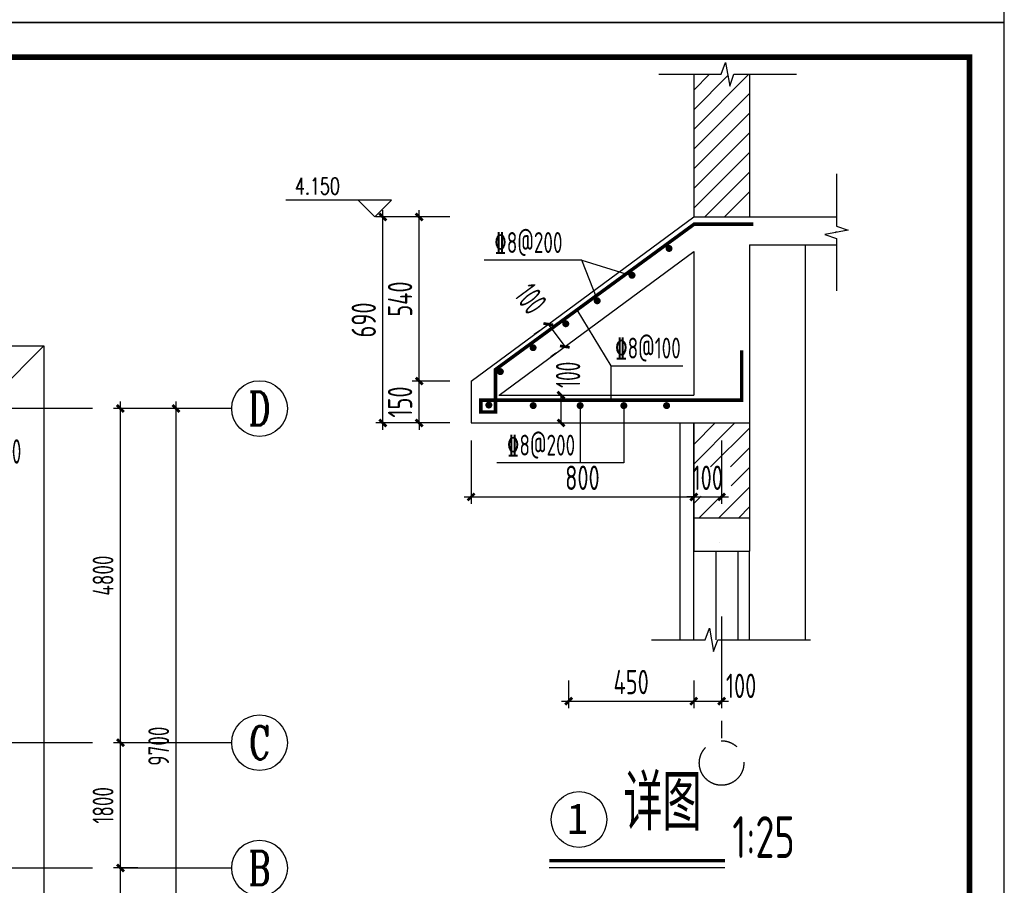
# Model space of a CAD drawing. Extents: x 4550910 to 19796140, y 148416 to 4611575.
# Tile 18 of 49: x 9715536 to 9729688, y 2088138 to 2100572. Entities that reach past the tile are written whole.
import ezdxf
from ezdxf.enums import TextEntityAlignment as Align

# ---------------------------------------------------------------- set-up
doc = ezdxf.new("R2010")
doc.units = 0
doc.header["$LTSCALE"] = 1000
doc.linetypes.add('CENTER', pattern=[2, 1.25, -0.25, 0.25, -0.25])
doc.layers.get('0').update_dxf_attribs({"linetype": 'CONTINUOUS'})
doc.layers.get('Defpoints').update_dxf_attribs({"linetype": 'CONTINUOUS'})
for name, color, linetype in [('AXIS', 8, 'CENTER'), ('AXIS_DIM', 3, 'CONTINUOUS'), ('AXIS_NUM', 7, 'CONTINUOUS'), ('DIM', 3, 'CONTINUOUS'), ('DIM_ELEV', 3, 'CONTINUOUS'), ('DIM_SYMB', 3, 'CONTINUOUS'), ('NUM', 7, 'CONTINUOUS'), ('PUB_DIM', 94, 'CONTINUOUS'), ('PUB_TEXT', 7, 'CONTINUOUS'), ('REIN', 1, 'CONTINUOUS'), ('TEXT', 7, 'CONTINUOUS'), ('THICK', 6, 'CONTINUOUS'), ('THIN', 7, 'CONTINUOUS'), ('WALL', 2, 'CONTINUOUS'), ('WINDOW', 4, 'CONTINUOUS'), ('剖面', 8, 'CONTINUOUS'), ('图框', 7, 'CONTINUOUS'), ('木格栅', 34, 'CONTINUOUS'), ('楼板负筋钢筋', 1, 'CONTINUOUS'), ('轴线标注', 3, 'CONTINUOUS')]:
    doc.layers.add(name, color=color, linetype=linetype)
doc.layers.add('意见', color=6, linetype='CONTINUOUS', plot=False)
doc.styles.add('_TCH_DIM', font='SIMPLEX', dxfattribs={"bigfont": 'GBCBIG'})
doc.styles.add('DIM_FONT', font='tssdeng2.shx', dxfattribs={"width": 0.6, "bigfont": 'hztxt.shx'})
doc.styles.add('TSSD_Axis', font='Complex.shx', dxfattribs={"width": 0.7, "bigfont": 'hztxt.shx'})
doc.styles.add('TSSD_Dimension', font='Tssdeng.shx', dxfattribs={"width": 0.7, "bigfont": 'hztxt.shx'})
doc.styles.add('TSSD_Norm', font='Tssdeng.shx', dxfattribs={"bigfont": 'hztxt.shx'})
doc.styles.add('TSSD_Rein', font='Tssdeng.shx', dxfattribs={"width": 0.7, "bigfont": 'hztxt.shx'})
doc.dimstyles.new('_TCH_ARCH&&100', dxfattribs={"dimtxt": 350, "dimasz": 100, "dimexe": 250, "dimexo": 300, "dimgap": 100, "dimtad": 1, "dimdec": 0, "dimzin": 0, "dimdsep": 46, "dimtxsty": 'DIM_FONT', "dimblk": 'ARCHTICK', "dimcen": 0.09, "dimclrt": 7, "dimazin": 2, "dimtfac": 1, "dimtdec": 0, "dimtix": 1, "dimtmove": 2, "dimatfit": 3, "dimfxl": 0, "dimtolj": 1, "dimtzin": 0, "dimarcsym": 0})
doc.dimstyles.new('TSSD_100_100', dxfattribs={"dimtxt": 300, "dimasz": 100, "dimexe": 100, "dimexo": 250, "dimgap": 100, "dimtad": 1, "dimdec": 0, "dimzin": 0, "dimdsep": 46, "dimtxsty": 'TSSD_Dimension', "dimblk": 'ARCHTICK', "dimcen": 0, "dimdle": 100, "dimclrt": 7, "dimadec": 0, "dimazin": 0, "dimtfac": 1, "dimtdec": 0, "dimtix": 1, "dimtmove": 2, "dimatfit": 3, "dimfxl": 0, "dimtolj": 1, "dimtzin": 0, "dimarcsym": 0})
doc.dimstyles.new('TSSD_25_100', dxfattribs={"dimtxt": 350, "dimasz": 100, "dimexe": 100, "dimexo": 250, "dimgap": 100, "dimtad": 1, "dimdec": 0, "dimlfac": 0.25, "dimzin": 0, "dimdsep": 46, "dimtxsty": 'TSSD_Dimension', "dimblk": 'ARCHTICK', "dimblk1": 'ARCHTICK', "dimblk2": 'ARCHTICK', "dimcen": 0, "dimdle": 100, "dimclrt": 7, "dimadec": 0, "dimazin": 0, "dimtfac": 1, "dimtdec": 0, "dimtix": 1, "dimtmove": 2, "dimatfit": 3, "dimfxl": 0, "dimtolj": 1, "dimtzin": 0, "dimarcsym": 0})

# ---------------------------------------------------------------- blocks, each defined once
blk = doc.blocks.new('_ArchTick')
at = {"color": 0, "linetype": 'ByBlock', "const_width": 0.4}
blk.add_lwpolyline([(-0.5, -0.5), (0.5, 0.5)], dxfattribs=at)
blk = doc.blocks.new('*D310')
at = {"layer": 'AXIS_DIM', "color": 0, "lineweight": -2, "transparency": 16777216}
for p, q in [((9716984, 2085187), (9716984, 2088487)), ((9717234, 2088387), (9716884, 2088387)), ((9717234, 2085287), (9716884, 2085287))]:
    blk.add_line(p, q, dxfattribs=at)
at = {"layer": 'Defpoints', "color": 0, "transparency": 16777216}
for p in [(9716984, 2088387), (9717484, 2088387), (9717484, 2085287)]:
    blk.add_point(p, dxfattribs=at)
at = {"layer": 'AXIS_DIM', "color": 0, "lineweight": -2, "transparency": 16777216, "xscale": 100, "yscale": 100, "zscale": 100}
for p, rotation in [((9716984, 2088387), 90), ((9716984, 2085287), 270)]:
    blk.add_blockref('_ArchTick', p, dxfattribs=dict(at, rotation=rotation))
at = {"layer": 'AXIS_DIM', "color": 7, "transparency": 16777216, "insert": (9716734, 2086837), "char_height": 300, "attachment_point": 5, "rotation": 90, "style": 'TSSD_Dimension'}
blk.add_mtext('\\A1;3100', dxfattribs=at)
blk = doc.blocks.new('*D311')
at = {"layer": 'AXIS_DIM', "color": 0, "lineweight": -2, "transparency": 16777216}
for p, q in [((9717234, 2090187), (9716884, 2090187)), ((9716984, 2088287), (9716984, 2090287)), ((9717234, 2088387), (9716884, 2088387))]:
    blk.add_line(p, q, dxfattribs=at)
at = {"layer": 'Defpoints', "color": 0, "transparency": 16777216}
for p in [(9716984, 2090187), (9717484, 2090187), (9717484, 2088387)]:
    blk.add_point(p, dxfattribs=at)
at = {"layer": 'AXIS_DIM', "color": 0, "lineweight": -2, "transparency": 16777216, "xscale": 100, "yscale": 100, "zscale": 100}
for p, rotation in [((9716984, 2090187), 90), ((9716984, 2088387), 270)]:
    blk.add_blockref('_ArchTick', p, dxfattribs=dict(at, rotation=rotation))
at = {"layer": 'AXIS_DIM', "color": 7, "transparency": 16777216, "insert": (9716734, 2089287), "char_height": 300, "attachment_point": 5, "rotation": 90, "style": 'TSSD_Dimension'}
blk.add_mtext('\\A1;1800', dxfattribs=at)
blk = doc.blocks.new('*D312')
at = {"layer": 'AXIS_DIM', "color": 0, "lineweight": -2, "transparency": 16777216}
for p, q in [((9717234, 2094987), (9716884, 2094987)), ((9716984, 2090087), (9716984, 2095087)), ((9717234, 2090187), (9716884, 2090187))]:
    blk.add_line(p, q, dxfattribs=at)
at = {"layer": 'Defpoints', "color": 0, "transparency": 16777216}
for p in [(9716984, 2094987), (9717484, 2094987), (9717484, 2090187)]:
    blk.add_point(p, dxfattribs=at)
at = {"layer": 'AXIS_DIM', "color": 0, "lineweight": -2, "transparency": 16777216, "xscale": 100, "yscale": 100, "zscale": 100}
for p, rotation in [((9716984, 2094987), 90), ((9716984, 2090187), 270)]:
    blk.add_blockref('_ArchTick', p, dxfattribs=dict(at, rotation=rotation))
at = {"layer": 'AXIS_DIM', "color": 7, "transparency": 16777216, "insert": (9716734, 2092587), "char_height": 300, "attachment_point": 5, "rotation": 90, "style": 'TSSD_Dimension'}
blk.add_mtext('\\A1;4800', dxfattribs=at)
blk = doc.blocks.new('*D313')
at = {"layer": 'AXIS_DIM', "color": 0, "lineweight": -2, "transparency": 16777216}
for p, q in [((9718034, 2094987), (9717684, 2094987)), ((9717784, 2085187), (9717784, 2095087)), ((9718034, 2085287), (9717684, 2085287))]:
    blk.add_line(p, q, dxfattribs=at)
at = {"layer": 'Defpoints', "color": 0, "transparency": 16777216}
for p in [(9717784, 2094987), (9718284, 2094987), (9718284, 2085287)]:
    blk.add_point(p, dxfattribs=at)
at = {"layer": 'AXIS_DIM', "color": 0, "lineweight": -2, "transparency": 16777216, "xscale": 100, "yscale": 100, "zscale": 100}
for p, rotation in [((9717784, 2094987), 90), ((9717784, 2085287), 270)]:
    blk.add_blockref('_ArchTick', p, dxfattribs=dict(at, rotation=rotation))
at = {"layer": 'AXIS_DIM', "color": 7, "transparency": 16777216, "insert": (9717534, 2090137), "char_height": 300, "attachment_point": 5, "rotation": 90, "style": 'TSSD_Dimension'}
blk.add_mtext('\\A1;9700', dxfattribs=at)
blk = doc.blocks.new('ts_axno')
at = {"color": 0, "linetype": 'ByBlock', "lineweight": -2}
blk.add_circle((0, 0), 0.5, dxfattribs=at)
at = {"color": 0, "linetype": 'ByBlock', "lineweight": -2, "style": 'TSSD_Axis', "width": 0.7}
blk.add_attdef('A', text='', height=0.6, dxfattribs=at).set_placement((0, 0), align=Align.MIDDLE_CENTER)
blk = doc.blocks.new('*D356')
at = {"layer": 'Defpoints', "color": 0, "transparency": 16777216}
for p in [(9720756, 2097738), (9721447, 2097738), (9721447, 2094779)]:
    blk.add_point(p, dxfattribs=at)
at = {"layer": 'DIM', "color": 0, "lineweight": -2, "transparency": 16777216}
for p, q in [((9720756, 2094679), (9720756, 2097838)), ((9721197, 2097738), (9720656, 2097738)), ((9721197, 2094779), (9720656, 2094779))]:
    blk.add_line(p, q, dxfattribs=at)
at = {"layer": 'DIM', "color": 0, "lineweight": -2, "transparency": 16777216, "xscale": 100, "yscale": 100, "zscale": 100}
for p, rotation in [((9720756, 2097738), 90), ((9720756, 2094779), 270)]:
    blk.add_blockref('_ArchTick', p, dxfattribs=dict(at, rotation=rotation))
at = {"layer": 'DIM', "color": 7, "transparency": 16777216, "insert": (9720481, 2096259), "char_height": 350, "attachment_point": 5, "rotation": 90, "style": 'TSSD_Dimension'}
blk.add_mtext('\\A1;690', dxfattribs=at)
blk = doc.blocks.new('*D357')
at = {"layer": 'Defpoints', "color": 0, "transparency": 16777216}
for p in [(9721278, 2095380), (9721969, 2095380), (9721969, 2094779)]:
    blk.add_point(p, dxfattribs=at)
at = {"layer": 'DIM', "color": 0, "lineweight": -2, "transparency": 16777216}
for p, q in [((9721278, 2095380), (9721278, 2095480)), ((9721719, 2095380), (9721178, 2095380)), ((9721278, 2094779), (9721278, 2095380)), ((9721719, 2094779), (9721178, 2094779)), ((9721278, 2094779), (9721278, 2094679))]:
    blk.add_line(p, q, dxfattribs=at)
at = {"layer": 'DIM', "color": 0, "lineweight": -2, "transparency": 16777216, "xscale": 100, "yscale": 100, "zscale": 100}
for p, rotation in [((9721278, 2095380), 270), ((9721278, 2094779), 90)]:
    blk.add_blockref('_ArchTick', p, dxfattribs=dict(at, rotation=rotation))
at = {"layer": 'DIM', "color": 7, "transparency": 16777216, "insert": (9721003, 2095080), "char_height": 350, "attachment_point": 5, "rotation": 90, "style": 'TSSD_Dimension'}
blk.add_mtext('\\A1;150', dxfattribs=at)
blk = doc.blocks.new('*D358')
at = {"layer": 'Defpoints', "color": 0, "transparency": 16777216}
for p in [(9721278, 2097738), (9721969, 2097738), (9721969, 2095380)]:
    blk.add_point(p, dxfattribs=at)
at = {"layer": 'DIM', "color": 0, "lineweight": -2, "transparency": 16777216}
for p, q in [((9721278, 2095280), (9721278, 2097838)), ((9721719, 2097738), (9721178, 2097738)), ((9721719, 2095380), (9721178, 2095380))]:
    blk.add_line(p, q, dxfattribs=at)
at = {"layer": 'DIM', "color": 0, "lineweight": -2, "transparency": 16777216, "xscale": 100, "yscale": 100, "zscale": 100}
for p, rotation in [((9721278, 2097738), 90), ((9721278, 2095380), 270)]:
    blk.add_blockref('_ArchTick', p, dxfattribs=dict(at, rotation=rotation))
at = {"layer": 'DIM', "color": 7, "transparency": 16777216, "insert": (9721003, 2096559), "char_height": 350, "attachment_point": 5, "rotation": 90, "style": 'TSSD_Dimension'}
blk.add_mtext('\\A1;540', dxfattribs=at)
blk = doc.blocks.new('*D359')
at = {"layer": 'Defpoints', "color": 0, "transparency": 16777216}
for p in [(9722024, 2094779), (9725225, 2094779), (9725225, 2093717)]:
    blk.add_point(p, dxfattribs=at)
at = {"layer": 'DIM', "color": 0, "lineweight": -2, "transparency": 16777216}
for p, q in [((9722024, 2094529), (9722024, 2093617)), ((9725225, 2094529), (9725225, 2093617)), ((9721924, 2093717), (9725325, 2093717))]:
    blk.add_line(p, q, dxfattribs=at)
at = {"layer": 'DIM', "color": 0, "lineweight": -2, "transparency": 16777216, "xscale": 100, "yscale": 100, "zscale": 100, "rotation": 180}
blk.add_blockref('_ArchTick', (9722024, 2093717), dxfattribs=at)
at = {"layer": 'DIM', "color": 0, "lineweight": -2, "transparency": 16777216, "xscale": 100, "yscale": 100, "zscale": 100}
blk.add_blockref('_ArchTick', (9725225, 2093717), dxfattribs=at)
at = {"layer": 'DIM', "color": 7, "transparency": 16777216, "insert": (9723624, 2093992), "char_height": 350, "attachment_point": 5, "style": 'TSSD_Dimension'}
blk.add_mtext('\\A1;800', dxfattribs=at)
blk = doc.blocks.new('*D360')
at = {"layer": 'Defpoints', "color": 0, "transparency": 16777216}
for p in [(9725225, 2094779), (9725625, 2094779), (9725625, 2093717)]:
    blk.add_point(p, dxfattribs=at)
at = {"layer": 'DIM', "color": 0, "lineweight": -2, "transparency": 16777216}
for p, q in [((9725225, 2094529), (9725225, 2093617)), ((9725625, 2094529), (9725625, 2093617)), ((9725225, 2093717), (9725125, 2093717)), ((9725225, 2093717), (9725625, 2093717)), ((9725625, 2093717), (9725725, 2093717))]:
    blk.add_line(p, q, dxfattribs=at)
at = {"layer": 'DIM', "color": 0, "lineweight": -2, "transparency": 16777216, "xscale": 100, "yscale": 100, "zscale": 100}
blk.add_blockref('_ArchTick', (9725225, 2093717), dxfattribs=at)
at = {"layer": 'DIM', "color": 0, "lineweight": -2, "transparency": 16777216, "xscale": 100, "yscale": 100, "zscale": 100, "rotation": 180}
blk.add_blockref('_ArchTick', (9725625, 2093717), dxfattribs=at)
at = {"layer": 'DIM', "color": 7, "transparency": 16777216, "insert": (9725425, 2093992), "char_height": 350, "attachment_point": 5, "style": 'TSSD_Dimension'}
blk.add_mtext('\\A1;100', dxfattribs=at)
blk = doc.blocks.new('*D361')
at = {"layer": 'Defpoints', "color": 0, "transparency": 16777216}
for p in [(9725225, 2091328), (9725625, 2091328), (9725625, 2090783)]:
    blk.add_point(p, dxfattribs=at)
at = {"layer": 'DIM', "color": 0, "lineweight": -2, "transparency": 16777216}
for p, q in [((9725225, 2091078), (9725225, 2090683)), ((9725625, 2091078), (9725625, 2090683)), ((9725125, 2090783), (9725725, 2090783))]:
    blk.add_line(p, q, dxfattribs=at)
at = {"layer": 'DIM', "color": 0, "lineweight": -2, "transparency": 16777216, "xscale": 100, "yscale": 100, "zscale": 100, "rotation": 180}
blk.add_blockref('_ArchTick', (9725225, 2090783), dxfattribs=at)
at = {"layer": 'DIM', "color": 0, "lineweight": -2, "transparency": 16777216, "xscale": 100, "yscale": 100, "zscale": 100}
blk.add_blockref('_ArchTick', (9725625, 2090783), dxfattribs=at)
at = {"layer": 'DIM', "color": 7, "transparency": 16777216, "insert": (9725905, 2091003), "char_height": 350, "attachment_point": 5, "style": 'TSSD_Dimension'}
blk.add_mtext('\\A1;100', dxfattribs=at)
blk = doc.blocks.new('*D362')
at = {"layer": 'Defpoints', "color": 0, "transparency": 16777216}
for p in [(9723425, 2091328), (9725225, 2091328), (9725225, 2090783)]:
    blk.add_point(p, dxfattribs=at)
at = {"layer": 'DIM', "color": 0, "lineweight": -2, "transparency": 16777216}
for p, q in [((9723425, 2091078), (9723425, 2090683)), ((9725225, 2091078), (9725225, 2090683)), ((9723325, 2090783), (9725325, 2090783))]:
    blk.add_line(p, q, dxfattribs=at)
at = {"layer": 'DIM', "color": 0, "lineweight": -2, "transparency": 16777216, "xscale": 100, "yscale": 100, "zscale": 100, "rotation": 180}
blk.add_blockref('_ArchTick', (9723425, 2090783), dxfattribs=at)
at = {"layer": 'DIM', "color": 0, "lineweight": -2, "transparency": 16777216, "xscale": 100, "yscale": 100, "zscale": 100}
blk.add_blockref('_ArchTick', (9725225, 2090783), dxfattribs=at)
at = {"layer": 'DIM', "color": 7, "transparency": 16777216, "insert": (9724325, 2091058), "char_height": 350, "attachment_point": 5, "style": 'TSSD_Dimension'}
blk.add_mtext('\\A1;450', dxfattribs=at)
blk = doc.blocks.new('*D460')
at = {"layer": 'Defpoints', "color": 0, "transparency": 16777216}
for p in [(9714784, 2095412), (9714984, 2095412), (9714984, 2094095)]:
    blk.add_point(p, dxfattribs=at)
at = {"layer": 'PUB_DIM', "color": 0, "lineweight": -2, "transparency": 16777216}
for p, q in [((9714784, 2095112), (9714784, 2093845)), ((9714984, 2095112), (9714984, 2093845)), ((9714784, 2094095), (9714684, 2094095)), ((9714784, 2094095), (9714984, 2094095)), ((9714984, 2094095), (9715084, 2094095))]:
    blk.add_line(p, q, dxfattribs=at)
at = {"layer": 'PUB_DIM', "color": 0, "lineweight": -2, "transparency": 16777216, "xscale": 100, "yscale": 100, "zscale": 100}
blk.add_blockref('_ArchTick', (9714784, 2094095), dxfattribs=at)
at = {"layer": 'PUB_DIM', "color": 0, "lineweight": -2, "transparency": 16777216, "xscale": 100, "yscale": 100, "zscale": 100, "rotation": 180}
blk.add_blockref('_ArchTick', (9714984, 2094095), dxfattribs=at)
at = {"layer": 'PUB_DIM', "color": 7, "transparency": 16777216, "insert": (9715354, 2094370), "char_height": 350, "attachment_point": 5, "style": 'DIM_FONT'}
blk.add_mtext('\\A1;200', dxfattribs=at)
blk = doc.blocks.new('*D477')
at = {"layer": 'Defpoints', "color": 0, "transparency": 16777216}
for p in [(9723246, 2096280), (9723371, 2095876), (9723484, 2095958)]:
    blk.add_point(p, dxfattribs=at)
at = {"layer": 'PUB_DIM', "color": 0, "lineweight": -2, "transparency": 16777216}
for p, q in [((9723134, 2096198), (9723371, 2095876)), ((9723005, 2096102), (9722933, 2096049)), ((9723242, 2095780), (9723170, 2095727))]:
    blk.add_line(p, q, dxfattribs=at)
at = {"layer": 'PUB_DIM', "color": 0, "lineweight": -2, "transparency": 16777216, "xscale": 100, "yscale": 100, "zscale": 100}
for p, rotation in [((9723134, 2096198), 126.3885517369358), ((9723371, 2095876), 306.3885517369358)]:
    blk.add_blockref('_ArchTick', p, dxfattribs=dict(at, rotation=rotation))
at = {"layer": 'PUB_DIM', "color": 7, "transparency": 16777216, "insert": (9722882, 2096563), "char_height": 350, "attachment_point": 5, "rotation": 306.3886, "style": 'DIM_FONT'}
blk.add_mtext('\\A1;100', dxfattribs=at)
blk = doc.blocks.new('*D478')
at = {"layer": 'Defpoints', "color": 0, "transparency": 16777216}
for p in [(9723172, 2095179), (9723317, 2095179), (9723172, 2094779)]:
    blk.add_point(p, dxfattribs=at)
at = {"layer": 'PUB_DIM', "color": 0, "lineweight": -2, "transparency": 16777216}
for p, q in [((9723317, 2094779), (9723317, 2095179)), ((9723472, 2095179), (9723567, 2095179)), ((9723472, 2094779), (9723567, 2094779))]:
    blk.add_line(p, q, dxfattribs=at)
at = {"layer": 'PUB_DIM', "color": 0, "lineweight": -2, "transparency": 16777216, "xscale": 100, "yscale": 100, "zscale": 100}
for p, rotation in [((9723317, 2095179), 90), ((9723317, 2094779), 270)]:
    blk.add_blockref('_ArchTick', p, dxfattribs=dict(at, rotation=rotation))
at = {"layer": 'PUB_DIM', "color": 7, "transparency": 16777216, "insert": (9723418, 2095471), "char_height": 350, "attachment_point": 5, "rotation": 90, "style": 'DIM_FONT'}
blk.add_mtext('\\A1;100', dxfattribs=at)

msp = doc.modelspace()

# ---------------------------------------------------------------- linework, layer by layer
for p, q in [((9726824.5, 2097338.2), (9726824.5, 2091663.1)), ((9715083.5, 2095086.5), (9715883.5, 2095886.5))]:
    msp.add_line(p, q)
msp.add_lwpolyline([(9696583.5, 2093782.5), (9696583.5, 2095886.5), (9715883.5, 2095886.5), (9715883.5, 2084386.5), (9696583.5, 2084386.5), (9696583.5, 2093782.5)])
at = {"layer": 'AXIS'}
for p, q in [((9716583.5, 2094986.5), (9695483.5, 2094986.5)), ((9725624.5, 2092001.2), (9725624.5, 2090215.1)), ((9716583.5, 2090186.5), (9695483.5, 2090186.5)), ((9716583.5, 2088386.5), (9695483.5, 2088386.5))]:
    msp.add_line(p, q, dxfattribs=at)
msp.add_circle((9725624.5, 2089895.1), 320, dxfattribs=at)
at = {"layer": 'AXIS_DIM'}
for p, q in [((9718583.5, 2094986.5), (9716983.5, 2094986.5)), ((9718583.5, 2090186.5), (9716983.5, 2090186.5)), ((9718583.5, 2088386.5), (9716983.5, 2088386.5))]:
    msp.add_line(p, q, dxfattribs=at)
at = {"layer": 'DIM_ELEV'}
for q in [(9720399.4, 2097978.2), (9720879.4, 2097978.2)]:
    msp.add_line((9720639.4, 2097738.2), q, dxfattribs=at)
at = {"layer": 'DIM_SYMB'}
for points in [[(9724721.9, 2099787.1), (9725620.9, 2099787.1), (9725682.1, 2099955.1), (9725741.3, 2099619.1), (9725800.9, 2099787.1), (9726699.9, 2099787.1)], [(9727275.2, 2098357.1), (9727275.2, 2097608.1), (9727443.2, 2097546.9), (9727107.2, 2097487.7), (9727275.2, 2097428.1), (9727275.2, 2096679.1)], [(9724614.9, 2091663.1), (9725389.4, 2091663.1), (9725450.6, 2091831.1), (9725509.8, 2091495.1), (9725569.4, 2091663.1), (9726901.9, 2091663.1)]]:
    msp.add_lwpolyline(points, dxfattribs=at)
at = {"layer": 'PUB_TEXT'}
msp.add_line((9720879.4, 2097978.2), (9719359.4, 2097978.2), dxfattribs=at)
at = {"layer": 'REIN', "const_width": 50}
for points in [[(9724894.2, 2097285.9, 1), (9724844.2, 2097285.9, 1)], [(9724362.7, 2096900.8, 1), (9724312.7, 2096900.8, 1)], [(9723861.5, 2096534.3, 1), (9723811.5, 2096534.3, 1)], [(9723410.3, 2096204.4, 1), (9723360.3, 2096204.4, 1)], [(9722940.1, 2095860.6, 1), (9722890.1, 2095860.6, 1)], [(9722469.9, 2095516.7, 1), (9722419.9, 2095516.7, 1)], [(9722304.4, 2095036.7, 1), (9722254.4, 2095036.7, 1)], [(9722941.8, 2095028.4, 1), (9722891.8, 2095028.4, 1)], [(9723616.3, 2095028.4, 1), (9723566.3, 2095028.4, 1)], [(9724244.3, 2095028.4, 1), (9724194.3, 2095028.4, 1)], [(9724859, 2095028.4, 1), (9724809, 2095028.4, 1)]]:
    msp.add_lwpolyline(points, format="xyb", close=True, dxfattribs=at)
at = {"layer": 'THICK', "const_width": 50}
msp.add_lwpolyline([(9723148.3, 2088493.2), (9725672.5, 2088493.2)], dxfattribs=at)
at = {"layer": 'THIN'}
msp.add_lwpolyline([(9723148.3, 2088393.2), (9725672.5, 2088393.2)], dxfattribs=at)
at = {"layer": 'WALL'}
for p, q in [((9725224.5, 2099787.1), (9725224.5, 2097738.2)), ((9726024.5, 2099787.1), (9726024.5, 2097738.2)), ((9722024.5, 2095379.9), (9725224.5, 2097738.2)), ((9725224.5, 2097738.2), (9727275.2, 2097738.2)), ((9726024.5, 2097738.2), (9727275.2, 2097738.2)), ((9726024.5, 2097338.2), (9727275.2, 2097338.2)), ((9726024.5, 2097338.2), (9726024.5, 2092938.2)), ((9722426.7, 2095179.4), (9725224.5, 2097241.3)), ((9725224.5, 2097241.3), (9725224.5, 2095179.4)), ((9722023.9, 2095379.4), (9722023.9, 2094779.4)), ((9722423.9, 2095179.4), (9725224.5, 2095179.4)), ((9722023.9, 2094779.4), (9726024.5, 2094779.4)), ((9725224.5, 2094779.4), (9725224.5, 2092938.2)), ((9725224.5, 2093418.2), (9726024.5, 2093418.2)), ((9725224.5, 2092938.2), (9726024.5, 2092938.2))]:
    msp.add_line(p, q, dxfattribs=at)
at = {"layer": 'WINDOW'}
for p, q in [((9725224.5, 2091663.1), (9725224.5, 2092938.2)), ((9725544.5, 2091663.1), (9725544.5, 2092938.2)), ((9725864.5, 2091663.1), (9725864.5, 2092938.2)), ((9726024.5, 2091663.1), (9726024.5, 2092938.2))]:
    msp.add_line(p, q, dxfattribs=at)
at = {"layer": '剖面'}
for p, q in [((9725224.5, 2099560.8), (9725450.8, 2099787.1)), ((9725224.5, 2098995.1), (9726016.5, 2099787.1)), ((9725224.5, 2099277.9), (9725715, 2099768.4)), ((9726024.5, 2099787.1), (9726024.5, 2097738.2)), ((9725224.5, 2098712.3), (9726024.5, 2099512.3)), ((9725224.5, 2098429.4), (9726024.5, 2099229.4)), ((9725224.5, 2098146.6), (9726024.5, 2098946.6)), ((9725224.5, 2097863.7), (9726024.5, 2098663.7)), ((9725381.8, 2097738.2), (9726024.5, 2098380.9)), ((9725664.6, 2097738.2), (9726024.5, 2098098)), ((9726024.5, 2097738.2), (9727275.2, 2097738.2)), ((9727257.9, 2097514.2), (9727275.2, 2097531.6)), ((9725224.5, 2094469.6), (9725534.3, 2094779.4)), ((9725224.5, 2094186.8), (9725817.2, 2094779.4)), ((9725467.6, 2094147.1), (9726024.5, 2094703.9)), ((9725750.5, 2094147.1), (9726024.5, 2094421.1)), ((9725761.2, 2093874.9), (9726024.5, 2094138.2)), ((9725587.3, 2093418.2), (9726024.5, 2093855.4)), ((9725224.5, 2093621.1), (9725330.5, 2093727.1)), ((9725304.4, 2093418.2), (9725613.3, 2093727.1)), ((9725870.1, 2093418.2), (9726024.5, 2093572.6)), ((9725495.1, 2093405.8), (9725495.1, 2093405.8)), ((9726017.5, 2093396.7), (9726017.5, 2093396.7)), ((9725588.8, 2093061.2), (9725588.8, 2093061.2))]:
    msp.add_line(p, q, dxfattribs=at)
at = {"layer": '图框', "color": 4}
for points in [[(9729688.3, 2130232.6), (9687688.3, 2130232.6), (9687688.3, 2100532.6), (9729688.3, 2100532.6)], [(9729688.3, 2100532.6), (9687688.3, 2100532.6), (9687688.3, 2070832.6), (9729688.3, 2070832.6)]]:
    msp.add_lwpolyline(points, close=True, dxfattribs=at)
at = {"layer": '图框', "color": 4, "const_width": 80}
msp.add_lwpolyline([(9690188.3, 2071332.6), (9729188.3, 2071332.6), (9729188.3, 2100032.6), (9690188.3, 2100032.6)], close=True, dxfattribs=at)
at = {"layer": '意见'}
for p, q in [((9723614.5, 2097118.5), (9722213.4, 2097118.5)), ((9723614.5, 2097118.5), (9724312.7, 2096900.8)), ((9723836.5, 2096559.3), (9723614.5, 2097118.5)), ((9724038.7, 2095598.8), (9723547.6, 2096404.5)), ((9724038.7, 2095106.8), (9724038.7, 2095598.8)), ((9724038.7, 2095598.8), (9725069.4, 2095598.8)), ((9723591.3, 2095053.4), (9723591.3, 2094208.2)), ((9724219.3, 2095003.4), (9724219.3, 2094208.2)), ((9724219.3, 2094208.2), (9722395.3, 2094208.2))]:
    msp.add_line(p, q, dxfattribs=at)
at = {"layer": '木格栅'}
for p, q in [((9725024.5, 2094779.4), (9725024.5, 2091663.1)), ((9725224.5, 2091663.1), (9725224.5, 2094779.4))]:
    msp.add_line(p, q, dxfattribs=at)
at = {"layer": '楼板负筋钢筋', "const_width": 50}
msp.add_lwpolyline([(9725913.1, 2095821.4), (9725913.1, 2095106.8), (9722164.3, 2095106.8), (9722164.3, 2094938.1), (9722374.6, 2094938.1), (9722374.6, 2095546.8), (9725231.6, 2097635.8), (9726081.8, 2097635.8)], dxfattribs=at)
at = {"layer": '轴线标注'}
msp.add_circle((9723575.3, 2089083.4), 400, dxfattribs=at)

# ---------------------------------------------------------------- block references
at = {"layer": 'AXIS_NUM'}
ref = msp.add_blockref('ts_axno', (9718983.5, 2094986.5), dxfattribs=dict(at, xscale=800, yscale=800, zscale=800))
ref.add_attrib('D', 'D', dxfattribs={"height": 480, "style": 'TSSD_Axis', "width": 0.7}).set_placement((9718983.5, 2094986.5), align=Align.MIDDLE_CENTER)
ref = msp.add_blockref('ts_axno', (9718983.5, 2090186.5), dxfattribs=dict(at, xscale=800, yscale=800, zscale=800))
ref.add_attrib('C', 'C', dxfattribs={"height": 480, "style": 'TSSD_Axis', "width": 0.7}).set_placement((9718983.5, 2090186.5), align=Align.MIDDLE_CENTER)
ref = msp.add_blockref('ts_axno', (9718983.5, 2088386.5), dxfattribs=dict(at, xscale=800, yscale=800, zscale=800))
ref.add_attrib('B', 'B', dxfattribs={"height": 480, "style": 'TSSD_Axis', "width": 0.7}).set_placement((9718983.5, 2088386.5), align=Align.MIDDLE_CENTER)

# ---------------------------------------------------------------- texts
at = {"layer": 'NUM', "style": 'TSSD_Norm', "width": 0.7}
for s, height, p in [('详图', 800, (9724216, 2088685.3)), ('1:25', 600, (9725779.8, 2088350.6))]:
    msp.add_text(s, height=height, dxfattribs=at).set_placement(p, align=Align.BOTTOM_LEFT)
at = {"layer": 'PUB_TEXT', "style": '_TCH_DIM', "width": 0.705882}
msp.add_text('4.150', height=238, dxfattribs=at).set_placement((9719491, 2098062.2))
at = {"layer": 'TEXT', "style": 'TSSD_Rein', "width": 0.7}
for s, p in [(' %%1328@200', (9722230, 2097131.2)), (' %%1328@100', (9723966.6, 2095615)), (' %%1328@200', (9722411.9, 2094220.9))]:
    msp.add_text(s, height=300, dxfattribs=at).set_placement(p, align=Align.BOTTOM_LEFT)
at = {"layer": '轴线标注', "width": 2.940075}
msp.add_text('1', height=440, dxfattribs=at).set_placement((9723399.3, 2088876.6), (9723707.4, 2088876.6), align=Align.FIT)

# ---------------------------------------------------------------- dimensions: what is measured, and where the dimension line sits
at = {"layer": 'AXIS_DIM'}
for p1, p2, picture, middle in [((9717483.5, 2090186.5), (9717483.5, 2094986.5), '*D312', (9716733.5, 2092586.5)), ((9718283.5, 2085286.5), (9718283.5, 2094986.5), '*D313', (9717533.5, 2090136.5)), ((9717483.5, 2088386.5), (9717483.5, 2090186.5), '*D311', (9716733.5, 2089286.5)), ((9717483.5, 2085286.5), (9717483.5, 2088386.5), '*D310', (9716733.5, 2086836.5))]:
    dim = msp.add_aligned_dim(p1=p1, p2=p2, distance=500, dimstyle='TSSD_100_100', dxfattribs=at)
    dim.commit()
    dim.dimension.update_dxf_attribs({"geometry": picture, "text_midpoint": middle})
at = {"layer": 'DIM'}
for p1, p2, text, picture, middle in [((9721447.4, 2094779.4), (9721447.4, 2097738.2), '690', '*D356', (9720480.9, 2096258.8)), ((9721969.4, 2095379.9), (9721969.4, 2097738.2), '540', '*D358', (9721002.9, 2096559))]:
    dim = msp.add_aligned_dim(p1=p1, p2=p2, distance=691.4, text=text, dimstyle='TSSD_25_100', dxfattribs=at)
    dim.commit()
    dim.dimension.update_dxf_attribs({"geometry": picture, "text_midpoint": middle})
for p1, p2, distance, picture, middle in [((9721969.4, 2094779.4), (9721969.4, 2095379.9), 691.4, '*D357', (9721002.9, 2095079.7)), ((9722023.9, 2094779.4), (9725224.5, 2094779.4), -1062.4, '*D359', (9723624.2, 2093992.1)), ((9725224.5, 2094779.4), (9725624.5, 2094779.4), -1062.4, '*D360', (9725424.5, 2093992.1)), ((9723424.5, 2091328.2), (9725224.5, 2091328.2), -545.1, '*D362', (9724324.5, 2091058.1))]:
    dim = msp.add_aligned_dim(p1=p1, p2=p2, distance=distance, dimstyle='TSSD_25_100', dxfattribs=at)
    dim.commit()
    dim.dimension.update_dxf_attribs({"geometry": picture, "text_midpoint": middle})
dim = msp.add_linear_dim(base=(9725624.5, 2090783.1), p1=(9725224.5, 2091328.2), p2=(9725624.5, 2091328.2), angle=0, dimstyle='TSSD_25_100', dxfattribs=at)
dim.commit()
dim.dimension.update_dxf_attribs({"geometry": '*D361', "text_midpoint": (9725904.5, 2091003.1), "dimtype": 129})
at = {"layer": 'PUB_DIM'}
for base, p1, p2, angle, picture, middle in [((9723371.3, 2095875.6), (9723246.3, 2096280.3), (9723483.6, 2095958.3), 306.38855, '*D477', (9722882.5, 2096563.3)), ((9723317.5, 2095179.4), (9723172.5, 2094779.4), (9723172.5, 2095179.4), 90, '*D478', (9723417.5, 2095470.7))]:
    dim = msp.add_linear_dim(base=base, p1=p1, p2=p2, angle=angle, text='100', dimstyle='_TCH_ARCH&&100', dxfattribs=at)
    dim.commit()
    dim.dimension.update_dxf_attribs({"geometry": picture, "text_midpoint": middle, "dimtype": 129})
dim = msp.add_linear_dim(base=(9714983.5, 2094095.1), p1=(9714783.5, 2095411.5), p2=(9714983.5, 2095411.5), angle=360, dimstyle='_TCH_ARCH&&100', dxfattribs=at)
dim.commit()
dim.dimension.update_dxf_attribs({"geometry": '*D460', "text_midpoint": (9715353.5, 2094370.1), "dimtype": 129})

doc.saveas('drawing.dxf')
